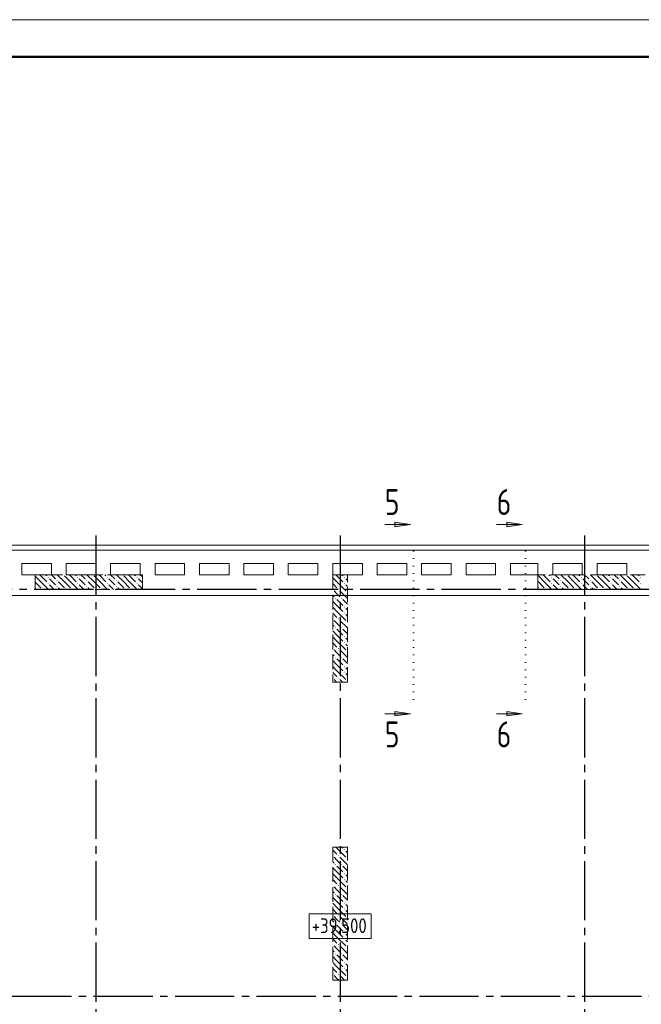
# Model space of a CAD drawing. Header units: millimetres. Extents: x 0 to 61017, y 0 to 42000.
# Tile 10 of 16: x 23912 to 32307, y 28695 to 42000. Entities that reach past the tile are written whole.
import ezdxf

# ---------------------------------------------------------------- set-up
doc = ezdxf.new("R2010")
doc.units = ezdxf.units.MM
for name, pattern in [('______2', [270, 200, -70]), ('______5', [1100, 800, -100, 100, -100]), ('______9', [100, 0, -100])]:
    doc.linetypes.add(name, pattern=pattern)
for name, color, linetype, lineweight in [('Standard', 7, 'Continuous', 25), ('Высотные отметки', 7, 'Continuous', 25), ('ЖБ Перекрытие верхний уровень', 7, 'Continuous', 35), ('ЖБ Пилон', 7, 'Continuous', 35), ('Оси', 40, '______5', 18), ('Позиционная метка линия выноска', 7, 'Continuous', 13), ('Узлы символ', 7, 'Continuous', 25)]:
    doc.layers.add(name, color=color, linetype=linetype, lineweight=lineweight)
doc.styles.add('GOST 2.304-81', font='txt')
doc.styles.add('ISOCPEUR', font='txt')

msp = doc.modelspace()

# ---------------------------------------------------------------- hatches: boundary and pattern name
at = {"layer": 'ЖБ Пилон', "linetype": 'Continuous', "lineweight": 18, "transparency": 33554687}
for points in [[(24290, 34463), (24297, 34470), (24303, 34463), (24297, 34457)], [(24500, 34500), (24497, 34497), (24494, 34500)], [(24690, 34463), (24697, 34470), (24703, 34463), (24697, 34457)], [(24900, 34500), (24897, 34497), (24894, 34500)], [(25090, 34463), (25097, 34470), (25103, 34463), (25097, 34457)], [(25300, 34500), (25297, 34497), (25294, 34500)], [(25490, 34463), (25497, 34470), (25503, 34463), (25497, 34457)], [(28290, 34463), (28297, 34470), (28303, 34463), (28297, 34457)], [(31090, 34463), (31097, 34470), (31103, 34463), (31097, 34457)], [(31300, 34500), (31297, 34497), (31294, 34500)], [(31490, 34463), (31497, 34470), (31503, 34463), (31497, 34457)], [(31700, 34500), (31697, 34497), (31694, 34500)], [(31890, 34463), (31897, 34470), (31903, 34463), (31897, 34457)], [(32100, 34500), (32097, 34497), (32094, 34500)], [(32290, 34463), (32297, 34470), (32303, 34463), (32297, 34457)], [(24290, 34383), (24297, 34390), (24303, 34383), (24297, 34377)], [(24410, 34423), (24417, 34430), (24423, 34423), (24417, 34417)], [(24410, 34343), (24417, 34350), (24423, 34343), (24417, 34337)], [(24690, 34383), (24697, 34390), (24703, 34383), (24697, 34377)], [(24810, 34423), (24817, 34430), (24823, 34423), (24817, 34417)], [(24810, 34343), (24817, 34350), (24823, 34343), (24817, 34337)], [(25090, 34383), (25097, 34390), (25103, 34383), (25097, 34377)], [(25210, 34423), (25217, 34430), (25223, 34423), (25217, 34417)], [(25210, 34343), (25217, 34350), (25223, 34343), (25217, 34337)], [(25490, 34383), (25497, 34390), (25503, 34383), (25497, 34377)], [(28290, 34383), (28297, 34390), (28303, 34383), (28297, 34377)], [(31090, 34383), (31097, 34390), (31103, 34383), (31097, 34377)], [(31210, 34423), (31217, 34430), (31223, 34423), (31217, 34417)], [(31210, 34343), (31217, 34350), (31223, 34343), (31217, 34337)], [(31490, 34383), (31497, 34390), (31503, 34383), (31497, 34377)], [(31610, 34423), (31617, 34430), (31623, 34423), (31617, 34417)], [(31610, 34343), (31617, 34350), (31623, 34343), (31617, 34337)], [(31890, 34383), (31897, 34390), (31903, 34383), (31897, 34377)], [(32010, 34423), (32017, 34430), (32023, 34423), (32017, 34417)], [(32010, 34343), (32017, 34350), (32023, 34343), (32017, 34337)], [(32290, 34383), (32297, 34390), (32303, 34383), (32297, 34377)], [(24130, 34303), (24137, 34310), (24143, 34303), (24140, 34300), (24134, 34300)], [(24210, 34303), (24217, 34310), (24223, 34303), (24220, 34300), (24214, 34300)], [(24530, 34303), (24537, 34310), (24543, 34303), (24540, 34300), (24534, 34300)], [(24610, 34303), (24617, 34310), (24623, 34303), (24620, 34300), (24614, 34300)], [(24930, 34303), (24937, 34310), (24943, 34303), (24940, 34300), (24934, 34300)], [(25010, 34303), (25017, 34310), (25023, 34303), (25020, 34300), (25014, 34300)], [(25330, 34303), (25337, 34310), (25343, 34303), (25340, 34300), (25334, 34300)], [(25410, 34303), (25417, 34310), (25423, 34303), (25420, 34300), (25414, 34300)], [(28140, 34307), (28143, 34303), (28140, 34300)], [(28210, 34303), (28217, 34310), (28223, 34303), (28217, 34297)], [(28330, 34263), (28337, 34270), (28340, 34267), (28340, 34260), (28337, 34257)], [(30930, 34303), (30937, 34310), (30943, 34303), (30940, 34300), (30934, 34300)], [(31010, 34303), (31017, 34310), (31023, 34303), (31020, 34300), (31014, 34300)], [(31330, 34303), (31337, 34310), (31343, 34303), (31340, 34300), (31334, 34300)], [(31410, 34303), (31417, 34310), (31423, 34303), (31420, 34300), (31414, 34300)], [(31730, 34303), (31737, 34310), (31743, 34303), (31740, 34300), (31734, 34300)], [(31810, 34303), (31817, 34310), (31823, 34303), (31820, 34300), (31814, 34300)], [(32130, 34303), (32137, 34310), (32143, 34303), (32140, 34300), (32134, 34300)], [(32210, 34303), (32217, 34310), (32223, 34303), (32220, 34300), (32214, 34300)], [(28170, 34183), (28177, 34190), (28183, 34183), (28177, 34177)], [(28250, 34183), (28257, 34190), (28263, 34183), (28257, 34177)], [(28290, 34063), (28297, 34070), (28303, 34063), (28297, 34057)], [(28290, 33983), (28297, 33990), (28303, 33983), (28297, 33977)], [(28140, 33907), (28143, 33903), (28140, 33900)], [(28210, 33903), (28217, 33910), (28223, 33903), (28217, 33897)], [(28330, 33863), (28337, 33870), (28340, 33867), (28340, 33860), (28337, 33857)], [(28170, 33783), (28177, 33790), (28183, 33783), (28177, 33777)], [(28250, 33783), (28257, 33790), (28263, 33783), (28257, 33777)], [(28290, 33663), (28297, 33670), (28303, 33663), (28297, 33657)], [(28290, 33583), (28297, 33590), (28303, 33583), (28297, 33577)], [(28140, 33507), (28143, 33503), (28140, 33500)], [(28210, 33503), (28217, 33510), (28223, 33503), (28217, 33497)], [(28330, 33463), (28337, 33470), (28340, 33467), (28340, 33460), (28337, 33457)], [(28170, 33383), (28177, 33390), (28183, 33383), (28177, 33377)], [(28250, 33383), (28257, 33390), (28263, 33383), (28257, 33377)], [(28290, 33263), (28297, 33270), (28303, 33263), (28297, 33257)], [(28290, 33183), (28297, 33190), (28303, 33183), (28297, 33177)], [(28140, 33107), (28143, 33103), (28140, 33100)], [(28210, 33103), (28217, 33110), (28223, 33103), (28217, 33097)], [(28330, 33063), (28337, 33070), (28340, 33067), (28340, 33060), (28337, 33057)], [(28290, 30783), (28297, 30790), (28303, 30783), (28297, 30777)], [(28140, 30707), (28143, 30703), (28140, 30700)], [(28210, 30703), (28217, 30710), (28223, 30703), (28217, 30697)], [(28330, 30663), (28337, 30670), (28340, 30667), (28340, 30660), (28337, 30657)], [(28170, 30583), (28177, 30590), (28183, 30583), (28177, 30577)], [(28250, 30583), (28257, 30590), (28263, 30583), (28257, 30577)], [(28290, 30463), (28297, 30470), (28303, 30463), (28297, 30457)], [(28290, 30383), (28297, 30390), (28303, 30383), (28297, 30377)], [(28140, 30307), (28143, 30303), (28140, 30300)], [(28210, 30303), (28217, 30310), (28223, 30303), (28217, 30297)], [(28330, 30263), (28337, 30270), (28340, 30267), (28340, 30260), (28337, 30257)], [(28170, 30183), (28177, 30190), (28183, 30183), (28177, 30177)], [(28250, 30183), (28257, 30190), (28263, 30183), (28257, 30177)], [(28290, 30063), (28297, 30070), (28303, 30063), (28297, 30057)], [(28290, 29983), (28297, 29990), (28303, 29983), (28297, 29977)], [(28140, 29907), (28143, 29903), (28140, 29900)], [(28210, 29903), (28217, 29910), (28223, 29903), (28217, 29897)], [(28330, 29863), (28337, 29870), (28340, 29867), (28340, 29860), (28337, 29857)], [(28170, 29783), (28177, 29790), (28183, 29783), (28177, 29777)], [(28250, 29783), (28257, 29790), (28263, 29783), (28257, 29777)], [(28290, 29663), (28297, 29670), (28303, 29663), (28297, 29657)], [(28290, 29583), (28297, 29590), (28303, 29583), (28297, 29577)], [(28140, 29507), (28143, 29503), (28140, 29500)], [(28210, 29503), (28217, 29510), (28223, 29503), (28217, 29497)], [(28330, 29463), (28337, 29470), (28340, 29467), (28340, 29460), (28337, 29457)], [(28170, 29383), (28177, 29390), (28183, 29383), (28177, 29377)], [(28250, 29383), (28257, 29390), (28263, 29383), (28257, 29377)], [(28290, 29263), (28297, 29270), (28303, 29263), (28297, 29257)], [(28290, 29183), (28297, 29190), (28303, 29183), (28297, 29177)], [(28140, 29107), (28143, 29103), (28140, 29100)], [(28210, 29103), (28217, 29110), (28223, 29103), (28217, 29097)], [(28330, 29063), (28337, 29070), (28340, 29067), (28340, 29060), (28337, 29057)]]:
    msp.add_hatch(color=7, dxfattribs=at).paths.add_polyline_path(points, flags=16)
at = {"layer": 'Узлы символ', "linetype": 'Continuous', "lineweight": 13, "transparency": 33554687}
for points in [[(28980, 35209), (29190, 35179), (28980, 35149)], [(30490, 35209), (30700, 35179), (30490, 35149)], [(28980, 32652), (29190, 32622), (28980, 32592)], [(30490, 32652), (30700, 32622), (30490, 32592)]]:
    msp.add_hatch(color=7, dxfattribs=at).paths.add_polyline_path(points, flags=16)

# ---------------------------------------------------------------- linework, layer by layer
at = {"layer": 'Standard', "color": 7, "linetype": 'Continuous', "lineweight": 13, "transparency": 33554687}
msp.add_lwpolyline([(0, 0), (59400, 0), (59400, 42000), (0, 42000), (0, 0)], close=True, dxfattribs=at)
at = {"layer": 'Standard', "color": 7, "linetype": 'Continuous', "lineweight": 50, "transparency": 33554687}
msp.add_lwpolyline([(2000, 41500), (58900, 41500), (58900, 500), (2000, 500), (2000, 41500)], close=True, dxfattribs=at)
at = {"layer": 'Standard', "color": 254, "linetype": 'Continuous', "lineweight": 13, "true_color": 0xc4c4ff, "transparency": 33554687}
msp.add_lwpolyline([(7029, 19795), (49781, 19795), (49781, 34901), (7029, 34901), (7029, 19795)], dxfattribs=at)
at = {"layer": 'Высотные отметки', "color": 7, "linetype": 'Continuous', "lineweight": 18, "transparency": 33554687}
msp.add_lwpolyline([(27823, 29583), (28660, 29583), (28660, 29917), (27823, 29917), (27823, 29583)], dxfattribs=at)
at = {"layer": 'ЖБ Перекрытие верхний уровень', "color": 7, "linetype": 'Continuous', "lineweight": 18, "transparency": 33554687}
for p, q in [((28240, 34830), (21730, 34830)), ((34930, 34830), (28240, 34830)), ((23940, 34500), (23940, 34650)), ((23940, 34650), (24340, 34650)), ((24340, 34650), (24340, 34500)), ((24540, 34500), (24540, 34650)), ((24540, 34650), (24940, 34650)), ((24940, 34650), (24940, 34500)), ((25140, 34500), (25140, 34650)), ((25140, 34650), (25540, 34650)), ((25540, 34650), (25540, 34500)), ((25740, 34500), (25740, 34650)), ((25740, 34650), (26140, 34650)), ((26140, 34650), (26140, 34500)), ((26340, 34500), (26340, 34650)), ((26340, 34650), (26740, 34650)), ((26740, 34650), (26740, 34500)), ((26940, 34500), (26940, 34650)), ((26940, 34650), (27340, 34650)), ((27340, 34650), (27340, 34500)), ((27540, 34650), (27940, 34650)), ((27540, 34500), (27540, 34650)), ((27940, 34650), (27940, 34500)), ((28140, 34500), (28140, 34650)), ((28140, 34650), (28240, 34650)), ((28240, 34650), (28540, 34650)), ((28540, 34650), (28540, 34500)), ((28740, 34500), (28740, 34650)), ((28740, 34650), (29140, 34650)), ((29140, 34650), (29140, 34500)), ((29340, 34500), (29340, 34650)), ((29340, 34650), (29740, 34650)), ((29740, 34650), (29740, 34500)), ((29940, 34500), (29940, 34650)), ((29940, 34650), (30340, 34650)), ((30340, 34650), (30340, 34500)), ((30540, 34650), (30910, 34650)), ((30540, 34500), (30540, 34650)), ((30910, 34650), (30910, 34500)), ((31110, 34500), (31110, 34650)), ((31110, 34650), (31510, 34650)), ((31510, 34650), (31510, 34500)), ((31710, 34500), (31710, 34650)), ((31710, 34650), (32110, 34650)), ((32110, 34650), (32110, 34500)), ((24340, 34500), (23940, 34500)), ((24940, 34500), (24540, 34500)), ((25540, 34500), (25140, 34500)), ((26140, 34500), (25740, 34500)), ((26740, 34500), (26340, 34500)), ((27340, 34500), (26940, 34500)), ((27940, 34500), (27540, 34500)), ((28240, 34500), (28140, 34500)), ((28540, 34500), (28240, 34500)), ((29140, 34500), (28740, 34500)), ((29740, 34500), (29340, 34500)), ((30340, 34500), (29940, 34500)), ((30910, 34500), (30540, 34500)), ((31510, 34500), (31110, 34500)), ((32110, 34500), (31710, 34500))]:
    msp.add_line(p, q, dxfattribs=at)
at = {"layer": 'ЖБ Пилон', "color": 253, "linetype": '______2', "lineweight": 13, "true_color": 0xa0a0a0, "transparency": 33554687}
for p, q in [((25570, 34500), (24120, 34500)), ((24120, 34500), (24120, 34300)), ((25570, 34300), (25570, 34500)), ((28140, 34500), (28140, 33050)), ((28340, 34500), (28140, 34500)), ((28340, 33050), (28340, 34500)), ((32360, 34500), (30910, 34500)), ((30910, 34500), (30910, 34300)), ((24120, 34300), (25570, 34300)), ((30910, 34300), (32360, 34300)), ((28140, 33050), (28340, 33050)), ((28140, 30820), (28140, 29020)), ((28340, 30820), (28140, 30820)), ((28340, 29020), (28340, 30820)), ((28140, 29020), (28340, 29020))]:
    msp.add_line(p, q, dxfattribs=at)
at = {"layer": 'ЖБ Пилон', "color": 9, "linetype": 'Continuous', "lineweight": 18, "true_color": 0xc7c7c7, "transparency": 33554687}
for p, q in [((24120, 34480), (24197, 34403)), ((24197, 34483), (24180, 34500)), ((24197, 34483), (24277, 34403)), ((24260, 34500), (24277, 34483)), ((24340, 34500), (24397, 34443)), ((24517, 34403), (24420, 34500)), ((24517, 34483), (24597, 34403)), ((24597, 34483), (24580, 34500)), ((24597, 34483), (24677, 34403)), ((24660, 34500), (24677, 34483)), ((24740, 34500), (24797, 34443)), ((24917, 34403), (24820, 34500)), ((24917, 34483), (24997, 34403)), ((24997, 34483), (24980, 34500)), ((24997, 34483), (25077, 34403)), ((25060, 34500), (25077, 34483)), ((25140, 34500), (25197, 34443)), ((25317, 34403), (25220, 34500)), ((25317, 34483), (25397, 34403)), ((25397, 34483), (25380, 34500)), ((25397, 34483), (25477, 34403)), ((25460, 34500), (25477, 34483)), ((25540, 34500), (25570, 34470)), ((28197, 34483), (28180, 34500)), ((28197, 34483), (28277, 34403)), ((28260, 34500), (28277, 34483)), ((30917, 34483), (30997, 34403)), ((30997, 34483), (30980, 34500)), ((30997, 34483), (31077, 34403)), ((31060, 34500), (31077, 34483)), ((31140, 34500), (31197, 34443)), ((31317, 34403), (31220, 34500)), ((31317, 34483), (31397, 34403)), ((31397, 34483), (31380, 34500)), ((31397, 34483), (31477, 34403)), ((31460, 34500), (31477, 34483)), ((31540, 34500), (31597, 34443)), ((31717, 34403), (31620, 34500)), ((31717, 34483), (31797, 34403)), ((31797, 34483), (31780, 34500)), ((31797, 34483), (31877, 34403)), ((31860, 34500), (31877, 34483)), ((31940, 34500), (31997, 34443)), ((32117, 34403), (32020, 34500)), ((32117, 34483), (32197, 34403)), ((32197, 34483), (32180, 34500)), ((32197, 34483), (32277, 34403)), ((32260, 34500), (32277, 34483)), ((24120, 34400), (24197, 34323)), ((24197, 34403), (24300, 34300)), ((24357, 34403), (24317, 34443)), ((24317, 34363), (24380, 34300)), ((24397, 34363), (24357, 34403)), ((24437, 34403), (24517, 34323)), ((24517, 34403), (24597, 34323)), ((24597, 34403), (24700, 34300)), ((24757, 34403), (24717, 34443)), ((24717, 34363), (24780, 34300)), ((24797, 34363), (24757, 34403)), ((24837, 34403), (24917, 34323)), ((24917, 34403), (24997, 34323)), ((24997, 34403), (25100, 34300)), ((25157, 34403), (25117, 34443)), ((25117, 34363), (25180, 34300)), ((25197, 34363), (25157, 34403)), ((25237, 34403), (25317, 34323)), ((25317, 34403), (25397, 34323)), ((25397, 34403), (25500, 34300)), ((25557, 34403), (25517, 34443)), ((25517, 34363), (25570, 34310)), ((25570, 34390), (25557, 34403)), ((28140, 34460), (28197, 34403)), ((28140, 34380), (28197, 34323)), ((28197, 34403), (28317, 34283)), ((28340, 34420), (28317, 34443)), ((28317, 34363), (28340, 34340)), ((30917, 34403), (30910, 34410)), ((30910, 34330), (30917, 34323)), ((30917, 34403), (30997, 34323)), ((30997, 34403), (31100, 34300)), ((31157, 34403), (31117, 34443)), ((31117, 34363), (31180, 34300)), ((31197, 34363), (31157, 34403)), ((31237, 34403), (31317, 34323)), ((31317, 34403), (31397, 34323)), ((31397, 34403), (31500, 34300)), ((31557, 34403), (31517, 34443)), ((31517, 34363), (31580, 34300)), ((31597, 34363), (31557, 34403)), ((31637, 34403), (31717, 34323)), ((31717, 34403), (31797, 34323)), ((31797, 34403), (31900, 34300)), ((31957, 34403), (31917, 34443)), ((31917, 34363), (31980, 34300)), ((31997, 34363), (31957, 34403)), ((32037, 34403), (32117, 34323)), ((32117, 34403), (32197, 34323)), ((32197, 34403), (32300, 34300)), ((24437, 34323), (24460, 34300)), ((24837, 34323), (24860, 34300)), ((25237, 34323), (25260, 34300)), ((28140, 34220), (28157, 34203)), ((28197, 34243), (28157, 34283)), ((28237, 34203), (28197, 34243)), ((28237, 34283), (28340, 34180)), ((31237, 34323), (31260, 34300)), ((31637, 34323), (31660, 34300)), ((32037, 34323), (32060, 34300)), ((28197, 34083), (28140, 34140)), ((28197, 34163), (28277, 34083)), ((28197, 34083), (28277, 34003)), ((28277, 34163), (28340, 34100)), ((28140, 34060), (28197, 34003)), ((28140, 33980), (28197, 33923)), ((28197, 34003), (28317, 33883)), ((28340, 34020), (28317, 34043)), ((28317, 33963), (28340, 33940)), ((28140, 33820), (28157, 33803)), ((28197, 33843), (28157, 33883)), ((28237, 33803), (28197, 33843)), ((28237, 33883), (28340, 33780)), ((28197, 33683), (28140, 33740)), ((28197, 33763), (28277, 33683)), ((28197, 33683), (28277, 33603)), ((28277, 33763), (28340, 33700)), ((28140, 33660), (28197, 33603)), ((28140, 33580), (28197, 33523)), ((28197, 33603), (28317, 33483)), ((28340, 33620), (28317, 33643)), ((28317, 33563), (28340, 33540)), ((28140, 33420), (28157, 33403)), ((28197, 33443), (28157, 33483)), ((28237, 33403), (28197, 33443)), ((28237, 33483), (28340, 33380)), ((28197, 33283), (28140, 33340)), ((28197, 33363), (28277, 33283)), ((28197, 33283), (28277, 33203)), ((28277, 33363), (28340, 33300)), ((28140, 33260), (28197, 33203)), ((28140, 33180), (28197, 33123)), ((28197, 33203), (28317, 33083)), ((28340, 33220), (28317, 33243)), ((28317, 33163), (28340, 33140)), ((28190, 33050), (28157, 33083)), ((28237, 33083), (28270, 33050)), ((28140, 30780), (28197, 30723)), ((28180, 30820), (28197, 30803)), ((28197, 30803), (28317, 30683)), ((28260, 30820), (28277, 30803)), ((28317, 30763), (28340, 30740)), ((28140, 30620), (28157, 30603)), ((28197, 30643), (28157, 30683)), ((28237, 30603), (28197, 30643)), ((28237, 30683), (28340, 30580)), ((28197, 30483), (28140, 30540)), ((28197, 30563), (28277, 30483)), ((28197, 30483), (28277, 30403)), ((28277, 30563), (28340, 30500)), ((28140, 30460), (28197, 30403)), ((28140, 30380), (28197, 30323)), ((28197, 30403), (28317, 30283)), ((28340, 30420), (28317, 30443)), ((28317, 30363), (28340, 30340)), ((28140, 30220), (28157, 30203)), ((28197, 30243), (28157, 30283)), ((28237, 30203), (28197, 30243)), ((28237, 30283), (28340, 30180)), ((28197, 30083), (28140, 30140)), ((28197, 30163), (28277, 30083)), ((28197, 30083), (28277, 30003)), ((28277, 30163), (28340, 30100)), ((28140, 30060), (28197, 30003)), ((28140, 29980), (28197, 29923)), ((28197, 30003), (28317, 29883)), ((28340, 30020), (28317, 30043)), ((28317, 29963), (28340, 29940)), ((28140, 29820), (28157, 29803)), ((28197, 29843), (28157, 29883)), ((28237, 29803), (28197, 29843)), ((28237, 29883), (28340, 29780)), ((28197, 29683), (28140, 29740)), ((28197, 29763), (28277, 29683)), ((28197, 29683), (28277, 29603)), ((28277, 29763), (28340, 29700)), ((28140, 29660), (28197, 29603)), ((28140, 29580), (28197, 29523)), ((28197, 29603), (28317, 29483)), ((28340, 29620), (28317, 29643)), ((28317, 29563), (28340, 29540)), ((28140, 29420), (28157, 29403)), ((28197, 29443), (28157, 29483)), ((28237, 29403), (28197, 29443)), ((28237, 29483), (28340, 29380)), ((28197, 29283), (28140, 29340)), ((28197, 29363), (28277, 29283)), ((28197, 29283), (28277, 29203)), ((28277, 29363), (28340, 29300)), ((28140, 29260), (28197, 29203)), ((28140, 29180), (28197, 29123)), ((28197, 29203), (28317, 29083)), ((28340, 29220), (28317, 29243)), ((28317, 29163), (28340, 29140)), ((28140, 29020), (28140, 29020)), ((28197, 29043), (28157, 29083)), ((28220, 29020), (28197, 29043)), ((28237, 29083), (28300, 29020))]:
    msp.add_line(p, q, dxfattribs=at)
at = {"layer": 'Оси', "color": 8, "linetype": '______5', "lineweight": -3, "transparency": 33554687}
for p, q in [((24940, 35030), (24940, 16970)), ((28240, 35030), (28240, 16970)), ((31540, 35030), (31540, 16970)), ((50210, 34300), (4600, 34300)), ((50210, 34300), (4600, 34300)), ((49910, 28800), (4600, 28800))]:
    msp.add_line(p, q, dxfattribs=at)
at = {"layer": 'Позиционная метка линия выноска', "color": 251, "linetype": 'Continuous', "lineweight": 13, "true_color": 0x494949, "transparency": 33554687}
msp.add_lwpolyline([(7380, 21450), (7380, 34220), (13610, 34220), (13610, 31280), (11770, 31280), (11770, 30280), (13610, 30280), (13610, 28620), (19120, 28620), (19120, 29120), (20470, 29120), (20470, 28440), (21830, 28440), (21830, 30280), (23670, 30280), (23670, 31280), (21830, 31280), (21830, 34220), (34930, 34220)], dxfattribs=at)
at = {"layer": 'Узлы символ', "color": 7, "linetype": 'Continuous', "lineweight": 13, "transparency": 33554687}
for p, q in [((29190, 35179), (28843, 35179)), ((28980, 35179), (28965, 35179)), ((28980, 35149), (28980, 35209)), ((28980, 35209), (29190, 35179)), ((29190, 35179), (28980, 35149)), ((29190, 35179), (29190, 35179)), ((29190, 35179), (29190, 35179)), ((29190, 35179), (29190, 35179)), ((30700, 35179), (30353, 35179)), ((30490, 35179), (30475, 35179)), ((30490, 35149), (30490, 35209)), ((30490, 35209), (30700, 35179)), ((30700, 35179), (30490, 35149)), ((30700, 35179), (30700, 35179)), ((30700, 35179), (30700, 35179)), ((30700, 35179), (30700, 35179)), ((29190, 32622), (28843, 32622)), ((28980, 32622), (28965, 32622)), ((28980, 32592), (28980, 32652)), ((28980, 32652), (29190, 32622)), ((29190, 32622), (28980, 32592)), ((29190, 32622), (29190, 32622)), ((29190, 32622), (29190, 32622)), ((29190, 32622), (29190, 32622)), ((30700, 32622), (30353, 32622)), ((30490, 32622), (30475, 32622)), ((30490, 32592), (30490, 32652)), ((30490, 32652), (30700, 32622)), ((30700, 32622), (30490, 32592)), ((30700, 32622), (30700, 32622)), ((30700, 32622), (30700, 32622)), ((30700, 32622), (30700, 32622))]:
    msp.add_line(p, q, dxfattribs=at)
at = {"layer": 'Узлы символ', "color": 7, "linetype": '______9', "lineweight": 13, "transparency": 33554687}
for p, q in [((29232, 32815), (29232, 34956)), ((30742, 32815), (30742, 34956))]:
    msp.add_line(p, q, dxfattribs=at)

# ---------------------------------------------------------------- texts
at = {"layer": 'Высотные отметки', "color": 7, "linetype": 'Continuous', "lineweight": 18, "transparency": 33554687, "insert": (27857, 29657), "char_height": 200, "width": 870.47, "attachment_point": 7, "style": 'GOST 2.304-81'}
msp.add_mtext('\\W1.02;+39.500', dxfattribs=at)
at = {"layer": 'Узлы символ', "color": 7, "linetype": 'Continuous', "lineweight": 35, "transparency": 33554687, "char_height": 350, "width": 380.8, "attachment_point": 7, "style": 'ISOCPEUR'}
for s, insert in [('\\W0.78;6', (30353, 35307)), ('\\W0.78;5', (28843, 35307)), ('\\W0.78;5', (28843, 32167)), ('\\W0.78;6', (30353, 32167))]:
    msp.add_mtext(s, dxfattribs=dict(at, insert=insert))

doc.saveas('drawing.dxf')
